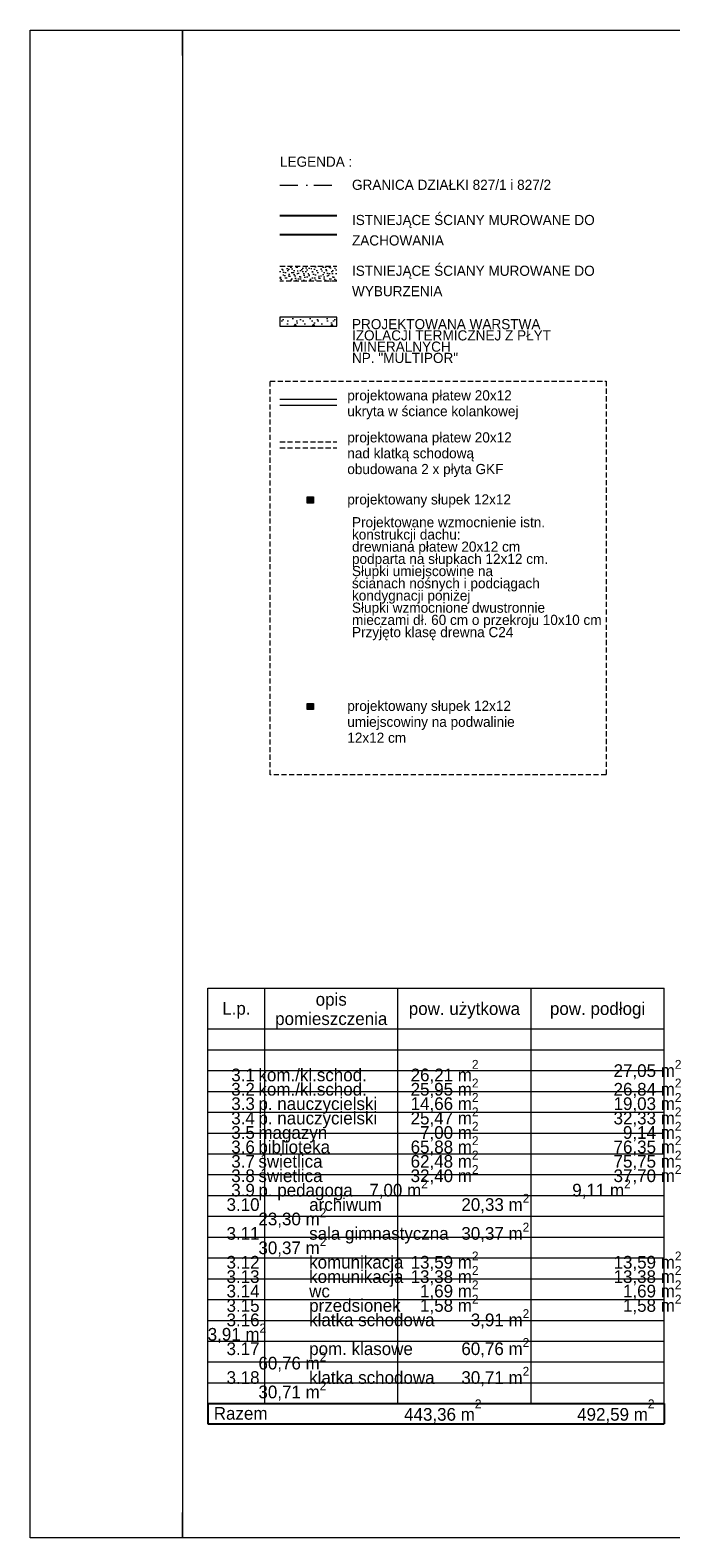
# Model space of a CAD drawing. Extents: x -145259 to -66341, y -2316 to 227384.
# Tile 76 of 143: x -143259 to -130629, y 157284 to 186984. Entities that reach past the tile are written whole.
import ezdxf

# ---------------------------------------------------------------- set-up
doc = ezdxf.new("R2010")
doc.units = 0
doc.header["$MEASUREMENT"] = 0
doc.linetypes.add('Dot & Dashed', pattern=[670.277762, 352.777767, -176.388884, 0, -141.111112])
doc.linetypes.add('Krawędzie ukryte', pattern=[150, 100, -50])
doc.layers.add('Arch ocieplenie', color=7, linetype='Continuous')
for name, color, linetype, lineweight in [('Arch ocieplenie_Nr_Pióra__21', 7, 'Continuous', 13), ('Arch opisy_Nr_Pióra__1', 7, 'Continuous', 25), ('Arch opisy_Nr_Pióra__21', 7, 'Continuous', 13), ('ARCH TABELA_Nr_Pióra__21', 7, 'Continuous', 13), ('INWENT OPISY_Nr_Pióra__21', 7, 'Continuous', 13), ('INWENT.ŚCIANY_Nr_Pióra__1', 7, 'Continuous', 25), ('INWENT.ŚCIANY_Nr_Pióra__20', 1, 'Continuous', 20), ('Inwentaryzacja Konst._Nr_Pióra__21', 7, 'Continuous', 13)]:
    doc.layers.add(name, color=color, linetype=linetype, lineweight=lineweight)
for name, color, linetype, lineweight, true_color in [('Arch okna_Nr_Pióra__25', 7, 'Continuous', 15, 0x40a5ff), ('Arch okna_Nr_Pióra__82', 7, 'Continuous', 20, 0xaaaaaa), ('Arch wyburzenia_Nr_Pióra__2', 7, 'Continuous', 13, 0x7f7f7f), ('INWENT.ŚCIANY_Nr_Pióra__2', 7, 'Continuous', 13, 0x7f7f7f), ('Inwentaryzacja Konst._Nr_Pióra__3', 7, 'Continuous', 20, 0xff6600)]:
    doc.layers.add(name, color=color, linetype=linetype, lineweight=lineweight, true_color=true_color)
doc.styles.add('GENERATED_STYLE_13', font='txt')
doc.styles.add('GENERATED_STYLE_4', font='txt')
doc.styles.add('GENERATED_STYLE_6', font='txt')

# ---------------------------------------------------------------- blocks, each defined once
blk = doc.blocks.new('Ściana_782', base_point=(-138335, 181332))
at = {"layer": 'Arch ocieplenie_Nr_Pióra__21', "linetype": 'Continuous'}
h = blk.add_hatch(dxfattribs=at)
h.set_pattern_fill('Structural_Concrete', color=256, style=0, pattern_type=2)
h.set_pattern_definition([(0, (0, 0), (0, 623.5383), [60, -300]), (0, (180, 311.8), (0, 623.5383), [60, -300]), (60, (0, 0), (-540, 311.7692), [60, -300]), (60, (360, 0), (-540, 311.7692), [60, -300]), (120, (60, 0), (540, 311.7692), [60, -300]), (120, (420, 0), (540, 311.7692), [60, -300]), (0, (0, 60), (0, 120.000005), [0, -120.000005, 0, -180.00001]), (45, (60, 60), (-84.85282, 84.85282), [0, -90.000004, 0, -150.000006])])
h.paths.add_polyline_path([(-138335, 181152), (-137215, 181152), (-137215, 181332), (-138335, 181332)], flags=0)
for p, q in [((-137215, 181332), (-138335, 181332)), ((-138335, 181332), (-138335, 181152)), ((-137215, 181152), (-137215, 181332)), ((-138335, 181152), (-137215, 181152))]:
    blk.add_line(p, q, dxfattribs=at)

msp = doc.modelspace()

# ---------------------------------------------------------------- hatches: boundary and pattern name
at = {"layer": 'Arch okna_Nr_Pióra__25', "linetype": 'Continuous'}
msp.add_hatch(color=256, dxfattribs=at).paths.add_polyline_path([(-137795.3, 173601.5), (-137675.3, 173601.5), (-137675.3, 173721.5), (-137795.3, 173721.5)], flags=0)
at = {"layer": 'Arch okna_Nr_Pióra__82', "linetype": 'Continuous'}
msp.add_hatch(color=256, dxfattribs=at).paths.add_polyline_path([(-137795.3, 177668.7), (-137675.3, 177668.7), (-137675.3, 177788.7), (-137795.3, 177788.7)], flags=0)
at = {"layer": 'Arch wyburzenia_Nr_Pióra__2', "linetype": 'Continuous'}
h = msp.add_hatch(dxfattribs=at)
h.set_pattern_fill('Cut_Stone', color=256, style=0, pattern_type=2)
h.set_pattern_definition([(45, (0, 200), (-63.63961, 63.63961), [0, -60, 0, -90]), (110, (200, 200), (84.572336, 30.781813), [0, -44, 0, -76])])
h.paths.add_polyline_path([(-138334.6, 182042.1), (-137214.6, 182042.1), (-137214.6, 182332.1), (-138334.6, 182332.1)], flags=0)

# ---------------------------------------------------------------- linework, layer by layer
at = {"layer": 'Arch opisy_Nr_Pióra__1', "linetype": 'Continuous'}
for p, q in [((-139758.7, 159931.8), (-130758.7, 159931.8)), ((-139758.7, 159931.8), (-139758.7, 159530.2)), ((-130758.7, 159931.8), (-130758.7, 159530.2)), ((-139758.7, 159530.2), (-130758.7, 159530.2))]:
    msp.add_line(p, q, dxfattribs=at)
at = {"layer": 'Arch opisy_Nr_Pióra__21', "linetype": 'Continuous'}
for p, q in [((-139758.7, 168111.3), (-130758.7, 168111.3)), ((-139758.7, 159936.7), (-139758.7, 168111.3)), ((-138633.7, 159931.8), (-138633.7, 168111.3)), ((-136008.7, 159931.8), (-136008.7, 168111.3)), ((-133383.7, 159931.8), (-133383.7, 168111.3)), ((-130758.7, 159931.8), (-130758.7, 168111.3)), ((-139758.7, 167308.2), (-130758.7, 167308.2)), ((-139758.7, 166898.2), (-130758.7, 166898.2)), ((-139758.7, 166488.2), (-130758.7, 166488.2)), ((-139758.7, 166078.2), (-130758.7, 166078.2)), ((-139758.7, 165668.2), (-130758.7, 165668.2)), ((-139758.7, 165258.2), (-130758.7, 165258.2)), ((-139758.7, 164848.2), (-130758.7, 164848.2)), ((-139758.7, 164438.2), (-130758.7, 164438.2)), ((-139758.7, 164028.2), (-130758.7, 164028.2)), ((-139758.7, 163618.2), (-130758.7, 163618.2)), ((-139758.7, 163208.2), (-130758.7, 163208.2)), ((-139758.7, 162798.2), (-130758.7, 162798.2)), ((-139758.7, 162388.2), (-130758.7, 162388.2)), ((-139758.7, 161978.2), (-130758.7, 161978.2)), ((-139758.7, 161568.2), (-130758.7, 161568.2)), ((-139758.7, 161158.2), (-130758.7, 161158.2)), ((-139758.7, 160748.2), (-130758.7, 160748.2)), ((-139758.7, 160340), (-130758.7, 160340)), ((-139758.7, 159931.8), (-130758.7, 159931.8)), ((-139758.7, 159931.8), (-130758.7, 159931.8)), ((-139758.7, 159931.8), (-130758.7, 159931.8)), ((-139758.7, 159931.8), (-130758.7, 159931.8))]:
    msp.add_line(p, q, dxfattribs=at)
at = {"layer": 'ARCH TABELA_Nr_Pióra__21', "linetype": 'Continuous'}
for p, q in [((-143258.7, 157283.6), (-143258.7, 186983.6)), ((-143258.7, 186983.6), (-68258.7, 186983.6)), ((-140258.7, 186983.6), (-140258.7, 157283.6)), ((-140258.7, 186483.6), (-140258.7, 186983.6)), ((-140258.7, 157283.6), (-140258.7, 157783.6)), ((-68258.7, 157283.6), (-143258.7, 157283.6))]:
    msp.add_line(p, q, dxfattribs=at)
at = {"layer": 'INWENT.ŚCIANY_Nr_Pióra__1', "linetype": 'Continuous'}
for p, q in [((-138334.6, 183332.1), (-137214.6, 183332.1)), ((-137214.6, 182952.1), (-138334.6, 182952.1))]:
    msp.add_line(p, q, dxfattribs=at)
at = {"layer": 'INWENT.ŚCIANY_Nr_Pióra__2', "linetype": 'Krawędzie ukryte'}
for p, q in [((-138334.6, 182332.1), (-137214.6, 182332.1)), ((-137214.6, 182042.1), (-138334.6, 182042.1))]:
    msp.add_line(p, q, dxfattribs=at)
at = {"layer": 'INWENT.ŚCIANY_Nr_Pióra__20', "linetype": 'Dot & Dashed'}
msp.add_line((-138334.6, 183932.1), (-137214.6, 183932.1), dxfattribs=at)
at = {"layer": 'Inwentaryzacja Konst._Nr_Pióra__21', "linetype": 'Krawędzie ukryte'}
for p, q in [((-138528.9, 180071.3), (-131904.6, 180071.3)), ((-138528.9, 172312.4), (-138528.9, 180071.3)), ((-131904.6, 180071.3), (-131904.6, 172312.4)), ((-131904.6, 172312.4), (-138528.9, 172312.4))]:
    msp.add_line(p, q, dxfattribs=at)
at = {"layer": 'Inwentaryzacja Konst._Nr_Pióra__3', "linetype": 'Continuous'}
for p, q in [((-138334.6, 179716.9), (-137214.6, 179716.9)), ((-138334.6, 179596.9), (-137214.6, 179596.9)), ((-137795.3, 177668.7), (-137795.3, 177788.7)), ((-137795.3, 177788.7), (-137675.3, 177788.7)), ((-137795.3, 177668.7), (-137675.3, 177788.7)), ((-137675.3, 177668.7), (-137795.3, 177788.7)), ((-137675.3, 177668.7), (-137795.3, 177668.7)), ((-137675.3, 177788.7), (-137675.3, 177668.7)), ((-137795.3, 173601.5), (-137795.3, 173721.5)), ((-137795.3, 173721.5), (-137675.3, 173721.5)), ((-137795.3, 173601.5), (-137675.3, 173721.5)), ((-137675.3, 173601.5), (-137795.3, 173721.5)), ((-137675.3, 173601.5), (-137795.3, 173601.5)), ((-137675.3, 173721.5), (-137675.3, 173601.5))]:
    msp.add_line(p, q, dxfattribs=at)
at = {"layer": 'Inwentaryzacja Konst._Nr_Pióra__3', "linetype": 'Krawędzie ukryte'}
for p, q in [((-138334.6, 178874.5), (-137214.6, 178874.5)), ((-138334.6, 178754.5), (-137214.6, 178754.5))]:
    msp.add_line(p, q, dxfattribs=at)

# ---------------------------------------------------------------- block references
at = {"layer": 'Arch ocieplenie'}
msp.add_blockref('Ściana_782', (-138334.6, 181332.1), dxfattribs=at)

# ---------------------------------------------------------------- texts
at = {"layer": 'Arch opisy_Nr_Pióra__1', "linetype": 'Continuous'}
for s, insert, char_height, width, attachment_point, line_spacing_factor, style in [('{projektowana płatew 20x12\\Pukryta w ściance kolankowej     }', (-137007.3, 179889.9), 200, 3804.027, 1, 0.935003, 'GENERATED_STYLE_13'), ('{projektowana płatew 20x12\\Pnad klatką schodową obudowana 2 x płyta GKF     }', (-137007.3, 179062.2), 200, 3804.027, 1, 0.93556, 'GENERATED_STYLE_13'), ('{projektowany słupek 12x12\\Pumiejscowiny na podwalinie \\P12x12 cm   }', (-137007.3, 173772.9), 200, 3804.027, 1, 0.940535, 'GENERATED_STYLE_13'), ('{opis\\Ppomieszczenia}', (-137323.7, 167310.7), 250.009, 2402.028, 8, 0.912199, 'GENERATED_STYLE_6'), ('{     3.1^Ikom./kl.schod.^I26,21 m\\A1{\\H0.7x;\\S2^  ;}^I^I^I27,05 m\\A1{\\H0.7x;\\S2^  ;}\\P     3.2^Ikom./kl.schod.^I25,95 m\\A1{\\H0.7x;\\S2^  ;}^I^I^I26,84 m\\A1{\\H0.7x;\\S2^  ;}         \\P     3.3^Ip. nauczycielski^I14,66 m\\A1{\\H0.7x;\\S2^  ;}^I^I^I19,03 m\\A1{\\H0.7x;\\S2^  ;}     \\P     3.4^Ip. nauczycielski^I25,47 m\\A1{\\H0.7x;\\S2^  ;}^I^I^I32,33 m\\A1{\\H0.7x;\\S2^  ;}     \\P     3.5^Imagazyn^I^I  7,00 m\\A1{\\H0.7x;\\S2^  ;}^I^I^I  9,14 m\\A1{\\H0.7x;\\S2^  ;}     \\P     3.6^Ibiblioteka^I^I65,88 m\\A1{\\H0.7x;\\S2^  ;}^I^I^I76,35 m\\A1{\\H0.7x;\\S2^  ;}     \\P     3.7^Iświetlica^I^I62,48 m\\A1{\\H0.7x;\\S2^  ;}^I^I^I75,75 m\\A1{\\H0.7x;\\S2^  ;}     \\P     3.8^Iświetlica^I^I32,40 m\\A1{\\H0.7x;\\S2^  ;}^I^I^I37,70 m\\A1{\\H0.7x;\\S2^  ;}     \\P     3.9^Ip. pedagoga^I  7,00 m\\A1{\\H0.7x;\\S2^  ;}^I^I^I  9,11 m\\A1{\\H0.7x;\\S2^  ;}     \\P    3.10^Iarchiwum^I^I20,33 m\\A1{\\H0.7x;\\S2^  ;}^I^I^I23,30 m\\A1{\\H0.7x;\\S2^  ;}     \\P    3.11^Isala gimnastyczna^I30,37 m\\A1{\\H0.7x;\\S2^  ;}^I^I^I30,37 m\\A1{\\H0.7x;\\S2^  ;}     \\P    3.12^Ikomunikacja^I13,59 m\\A1{\\H0.7x;\\S2^  ;}^I^I^I13,59 m\\A1{\\H0.7x;\\S2^  ;}     \\P    3.13^Ikomunikacja^I13,38 m\\A1{\\H0.7x;\\S2^  ;}^I^I^I13,38 m\\A1{\\H0.7x;\\S2^  ;}     \\P    3.14^Iwc^I^I  1,69 m\\A1{\\H0.7x;\\S2^  ;}^I^I^I  1,69 m\\A1{\\H0.7x;\\S2^  ;}     \\P    3.15^Iprzedsionek^I  1,58 m\\A1{\\H0.7x;\\S2^  ;}^I^I^I  1,58 m\\A1{\\H0.7x;\\S2^  ;}     \\P    3.16^Iklatka schodowa^I  3,91 m\\A1{\\H0.7x;\\S2^  ;}^I^I^I  3,91 m\\A1{\\H0.7x;\\S2^  ;}     \\P    3.17^Ipom. klasowe^I60,76 m\\A1{\\H0.7x;\\S2^  ;} ^I^I^I60,76 m\\A1{\\H0.7x;\\S2^  ;}     \\P    3.18^Iklatka schodowa^I30,71 m\\A1{\\H0.7x;\\S2^  ;}^I^I^I30,71 m\\A1{\\H0.7x;\\S2^  ;}^I}', (-139758.7, 159947.6), 250.009, 9030, 7, 0.473345, 'GENERATED_STYLE_4')]:
    msp.add_mtext(s, dxfattribs=dict(at, insert=insert, char_height=char_height, width=width, attachment_point=attachment_point, line_spacing_factor=line_spacing_factor, style=style))
for s, insert, char_height, attachment_point, style in [('{projektowany słupek 12x12   }', (-137007.3, 177840.1), 200, 1, 'GENERATED_STYLE_13'), ('{L.p.}', (-139193.7, 167513.5), 250.01, 8, 'GENERATED_STYLE_6'), ('{pow. użytkowa}', (-134698.7, 167508.9), 250.009, 8, 'GENERATED_STYLE_6'), ('{pow. podłogi}', (-132073.7, 167508.9), 250.009, 8, 'GENERATED_STYLE_6'), ('{Razem}', (-139638.7, 159606.9), 250.01, 7, 'GENERATED_STYLE_6'), ('{ 443,36 m\\A1{\\H0.7x;\\S2^  ;}}', (-135980, 159544.6), 250.009, 7, 'GENERATED_STYLE_6'), ('{ 492,59 m\\A1{\\H0.7x;\\S2^  ;}}', (-130952.2, 159544.6), 250.009, 9, 'GENERATED_STYLE_6')]:
    msp.add_mtext(s, dxfattribs=dict(at, insert=insert, char_height=char_height, attachment_point=attachment_point, style=style))
at = {"layer": 'INWENT OPISY_Nr_Pióra__21', "linetype": 'Continuous', "char_height": 200, "attachment_point": 1, "style": 'GENERATED_STYLE_6'}
for s, insert in [('{LEGENDA :}', (-138334.6, 184492.7)), ('{GRANICA DZIAŁKI 827/1 i 827/2}', (-136914.6, 184037.7))]:
    msp.add_mtext(s, dxfattribs=dict(at, insert=insert))
at = {"layer": 'INWENT OPISY_Nr_Pióra__21', "linetype": 'Continuous', "char_height": 200, "width": 4861.522, "attachment_point": 1, "style": 'GENERATED_STYLE_6'}
for s, insert, line_spacing_factor in [('{ISTNIEJĄCE ŚCIANY MUROWANE DO ZACHOWANIA}', (-136914.6, 183344), 1.206619), ('{ISTNIEJĄCE ŚCIANY MUROWANE DO WYBURZENIA}', (-136914.6, 182344), 1.206619), ('{PROJEKTOWANA WARSTWA IZOLACJI TERMICZNEJ Z PŁYT MINERALNYCH \\PNP. "MULTIPOR"}', (-136914.6, 181292.7), 0.664767), ('{Projektowane wzmocnienie istn.\\Pkonstrukcji dachu:\\Pdrewniana płatew 20x12 cm \\Ppodparta na słupkach 12x12 cm.\\PSłupki umiejscowine na \\Pścianach nośnych i podciągach\\Pkondygnacji poniżej\\PSłupki wzmocnione dwustronnie \\Pmieczami dł. 60 cm o przekroju 10x10 cm\\PPrzyjęto klasę drewna C24}', (-136914.6, 177390.5), 0.72137)]:
    msp.add_mtext(s, dxfattribs=dict(at, insert=insert, line_spacing_factor=line_spacing_factor))

doc.saveas('drawing.dxf')
